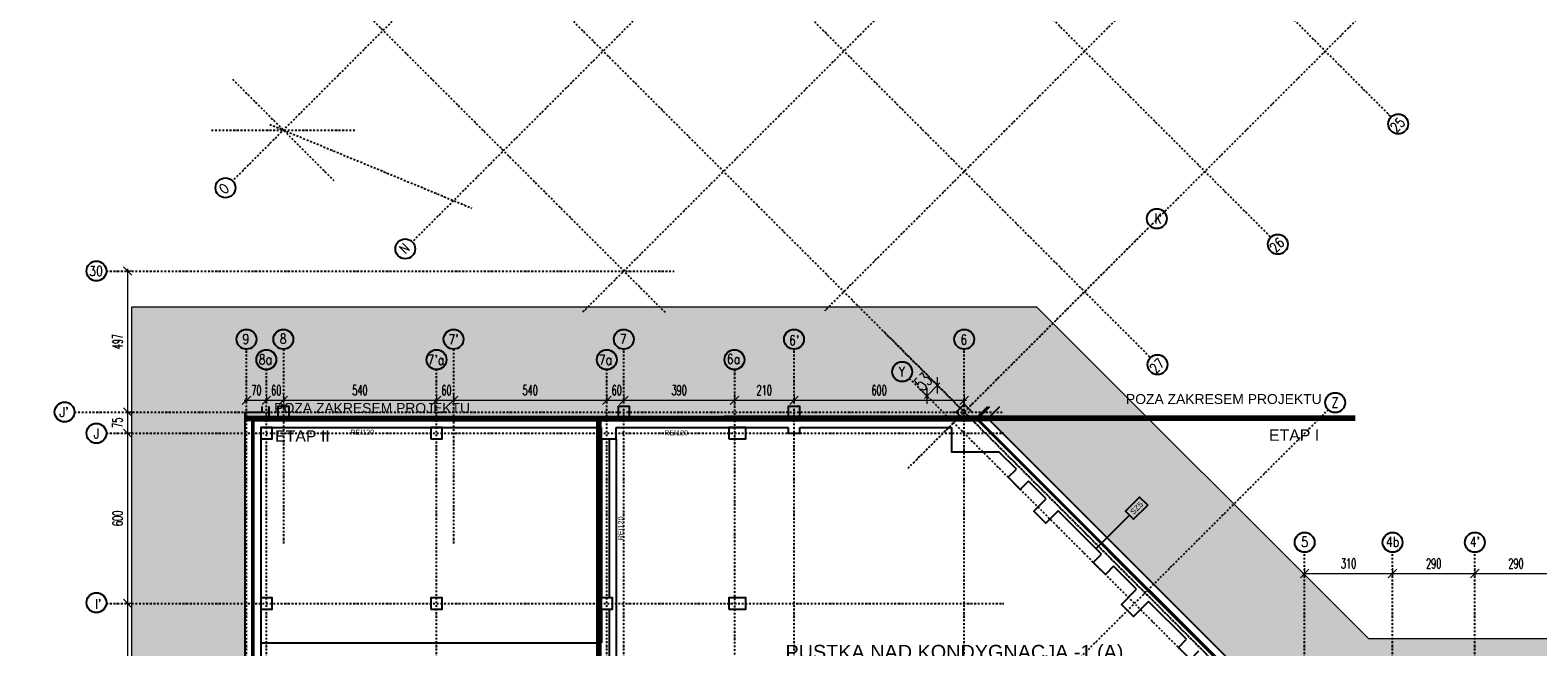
# Model space of a CAD drawing. Header units: centimetres. Extents: x -10729 to 144862, y -4437 to 43656.
# Tile 143 of 148: x 4167 to 9482, y 13957 to 16132. Entities that reach past the tile are written whole.
import ezdxf
from ezdxf.enums import TextEntityAlignment as Align

# ---------------------------------------------------------------- set-up
doc = ezdxf.new("R2010")
doc.units = ezdxf.units.CM
doc.header["$LTSCALE"] = 0.1
doc.header["$PDMODE"] = 35
doc.header["$PDSIZE"] = 0.1
doc.linetypes.add('Kondygnacja  -0_5$0$DIVIDE', pattern=[31.75, 12.7, -6.35, 0, -6.35, 0, -6.35])
doc.linetypes.add('Osie rzutów$0$DASHDOT2', pattern=[12.7, 6.35, -3.175, 0, -3.175])
doc.layers.get('0').update_dxf_attribs({"color": 8})
doc.layers.get('DEFPOINTS').update_dxf_attribs({"color": 8})
for name, color, linetype in [('Kondygnacja  -0_5$0$ARCH_ETAPOWANIE', 8, 'Kondygnacja  -0_5$0$DIVIDE'), ('Kondygnacja  -0_5$0$ARCH_GRUNT', 8, 'Continuous'), ('Kondygnacja  -0_5$0$ARCH_INFO_ODPORNOŚĆ OGNIOWA', 8, 'Continuous'), ('Kondygnacja  -0_5$0$ARCH_INFO_OPISY_PRZEGRODY_IST', 8, 'Continuous'), ('Kondygnacja  -0_5$0$ARCH_MUROWANE_IST', 8, 'Continuous'), ('Kondygnacja  -0_5$0$ARCH_ŻELBET_IST', 8, 'Continuous'), ('Osie rzutów$0$ARCH_INFO_OSIE_IST', 8, 'Osie rzutów$0$DASHDOT2'), ('Osie rzutów$0$ARCH_INFO_OSIE_OPISY_IST', 8, 'Continuous'), ('Pomieszczenia -05$0$ARCH_INFO_OPISY', 8, 'Continuous')]:
    doc.layers.add(name, color=color, linetype=linetype)
doc.layers.add('Kondygnacja  -0_5$0$RYSUNKOWE_NIEDRUK', color=8, linetype='Continuous', lineweight=9, plot=False)
doc.layers.add('Osie rzutów$0$ARCH_INFO_WYMIARY', color=8, linetype='Continuous', lineweight=9)
doc.styles.add('Kondygnacja  -0_5$0$Arial', font='ARIAL.TTF')
doc.styles.add('Osie rzutów$0$ROMANS-250-CM', font='romans.shx', dxfattribs={"width": 0.8, "height": 50})
doc.styles.add('Osie rzutów$0$wymiary_cuprum', font='Romans.shx', dxfattribs={"width": 0.6})
doc.styles.add('Pomieszczenia -05$0$Arial', font='ARIAL.TTF')
doc.dimstyles.new('Osie rzutów$0$ARCH_ CT', dxfattribs={"dimtxt": 20, "dimasz": 20, "dimexe": 12, "dimexo": 20, "dimgap": 5, "dimtad": 1, "dimdec": 1, "dimrnd": 0.5, "dimzin": 9, "dimdsep": 46, "dimtxsty": 'Osie rzutów$0$wymiary_cuprum', "dimblk": 'Osie rzutów$0$_Oblique', "dimcen": 8, "dimdle": 12, "dimclrd": 256, "dimclre": 256, "dimclrt": 55, "dimadec": 1, "dimazin": 0, "dimtfac": 1, "dimtdec": 1, "dimtmove": 1, "dimatfit": 2, "dimldrblk": 'Osie rzutów$0$_Dot', "dimfxl": 0, "dimtolj": 1, "dimtzin": 0, "dimlwd": -1, "dimlwe": -1, "dimarcsym": 0})

# ---------------------------------------------------------------- blocks, each defined once
blk = doc.blocks.new('Osie rzutów$0$_Oblique')
at = {"color": 0, "linetype": 'ByBlock', "lineweight": -2}
blk.add_line((-0.5, -0.5), (0.5, 0.5), dxfattribs=at)
blk = doc.blocks.new('*D531')
at = {"layer": 'DEFPOINTS', "color": 0}
for p in [(9260, 14249.3), (9550, 14249.3), (9550, 14215.4)]:
    blk.add_point(p, dxfattribs=at)
at = {"layer": 'Osie rzutów$0$ARCH_INFO_WYMIARY'}
for p, q in [((9252, 14215.4), (9558, 14215.4)), ((9260, 14234.3), (9260, 14207.4)), ((9550, 14234.3), (9550, 14207.4))]:
    blk.add_line(p, q, dxfattribs=at)
at = {"layer": 'Osie rzutów$0$ARCH_INFO_WYMIARY', "xscale": 30, "yscale": 30, "zscale": 30, "rotation": 180}
blk.add_blockref('Osie rzutów$0$_Oblique', (9260, 14215.4), dxfattribs=at)
at = {"layer": 'Osie rzutów$0$ARCH_INFO_WYMIARY', "xscale": 30, "yscale": 30, "zscale": 30}
blk.add_blockref('Osie rzutów$0$_Oblique', (9550, 14215.4), dxfattribs=at)
at = {"layer": 'Osie rzutów$0$ARCH_INFO_WYMIARY', "color": 55, "insert": (9405, 14250.9), "char_height": 35, "attachment_point": 5, "style": 'Osie rzutów$0$wymiary_cuprum'}
blk.add_mtext('\\A1;290', dxfattribs=at)
blk = doc.blocks.new('Osie rzutów$0$_Dot')
at = {"color": 0, "linetype": 'ByBlock', "lineweight": -2}
blk.add_line((-0.5, 0), (-1, 0), dxfattribs=at)
at = {"color": 0, "linetype": 'ByBlock', "const_width": 0.5}
blk.add_lwpolyline([(-0.25, 0, 1), (0.25, 0, 1)], format="xyb", close=True, dxfattribs=at)
blk = doc.blocks.new('*D533')
at = {"layer": 'DEFPOINTS', "color": 0}
for p in [(8970, 14249.3), (9260, 14249.3), (9260, 14215.4)]:
    blk.add_point(p, dxfattribs=at)
at = {"layer": 'Osie rzutów$0$ARCH_INFO_WYMIARY'}
for p, q in [((8962, 14215.4), (9268, 14215.4)), ((8970, 14234.3), (8970, 14207.4)), ((9260, 14234.3), (9260, 14207.4))]:
    blk.add_line(p, q, dxfattribs=at)
at = {"layer": 'Osie rzutów$0$ARCH_INFO_WYMIARY', "xscale": 30, "yscale": 30, "zscale": 30, "rotation": 180}
blk.add_blockref('Osie rzutów$0$_Oblique', (8970, 14215.4), dxfattribs=at)
at = {"layer": 'Osie rzutów$0$ARCH_INFO_WYMIARY', "xscale": 30, "yscale": 30, "zscale": 30}
blk.add_blockref('Osie rzutów$0$_Oblique', (9260, 14215.4), dxfattribs=at)
at = {"layer": 'Osie rzutów$0$ARCH_INFO_WYMIARY', "color": 55, "insert": (9115, 14250.9), "char_height": 35, "attachment_point": 5, "style": 'Osie rzutów$0$wymiary_cuprum'}
blk.add_mtext('\\A1;290', dxfattribs=at)
blk = doc.blocks.new('*D534')
at = {"layer": 'DEFPOINTS', "color": 0}
for p in [(8660, 14249.3), (8970, 14249.3), (8970, 14215.4)]:
    blk.add_point(p, dxfattribs=at)
at = {"layer": 'Osie rzutów$0$ARCH_INFO_WYMIARY'}
for p, q in [((8652, 14215.4), (8978, 14215.4)), ((8660, 14234.3), (8660, 14207.4)), ((8970, 14234.3), (8970, 14207.4))]:
    blk.add_line(p, q, dxfattribs=at)
at = {"layer": 'Osie rzutów$0$ARCH_INFO_WYMIARY', "xscale": 30, "yscale": 30, "zscale": 30, "rotation": 180}
blk.add_blockref('Osie rzutów$0$_Oblique', (8660, 14215.4), dxfattribs=at)
at = {"layer": 'Osie rzutów$0$ARCH_INFO_WYMIARY', "xscale": 30, "yscale": 30, "zscale": 30}
blk.add_blockref('Osie rzutów$0$_Oblique', (8970, 14215.4), dxfattribs=at)
at = {"layer": 'Osie rzutów$0$ARCH_INFO_WYMIARY', "color": 55, "insert": (8815, 14250.9), "char_height": 35, "attachment_point": 5, "style": 'Osie rzutów$0$wymiary_cuprum'}
blk.add_mtext('\\A1;310', dxfattribs=at)
blk = doc.blocks.new('*D565')
at = {"layer": 'DEFPOINTS', "color": 0}
for p in [(4545, 15282.1), (4511, 14785), (4545, 14785)]:
    blk.add_point(p, dxfattribs=at)
at = {"layer": 'Osie rzutów$0$ARCH_INFO_WYMIARY'}
for p, q in [((4530, 15282.1), (4503, 15282.1)), ((4511, 15290.1), (4511, 14777)), ((4530, 14785), (4503, 14785))]:
    blk.add_line(p, q, dxfattribs=at)
at = {"layer": 'Osie rzutów$0$ARCH_INFO_WYMIARY', "xscale": 30, "yscale": 30, "zscale": 30}
for p, rotation in [((4511, 15282.1), 90), ((4511, 14785), 270)]:
    blk.add_blockref('Osie rzutów$0$_Oblique', p, dxfattribs=dict(at, rotation=rotation))
at = {"layer": 'Osie rzutów$0$ARCH_INFO_WYMIARY', "color": 55, "insert": (4475.5, 15033.5), "char_height": 35, "attachment_point": 5, "rotation": 90, "style": 'Osie rzutów$0$wymiary_cuprum'}
blk.add_mtext('\\A1;497', dxfattribs=at)
blk = doc.blocks.new('*D566')
at = {"layer": 'DEFPOINTS', "color": 0}
for p in [(4545, 14710), (4511, 14110), (4545, 14110)]:
    blk.add_point(p, dxfattribs=at)
at = {"layer": 'Osie rzutów$0$ARCH_INFO_WYMIARY'}
for p, q in [((4530, 14710), (4503, 14710)), ((4511, 14718), (4511, 14102)), ((4530, 14110), (4503, 14110))]:
    blk.add_line(p, q, dxfattribs=at)
at = {"layer": 'Osie rzutów$0$ARCH_INFO_WYMIARY', "xscale": 30, "yscale": 30, "zscale": 30}
for p, rotation in [((4511, 14710), 90), ((4511, 14110), 270)]:
    blk.add_blockref('Osie rzutów$0$_Oblique', p, dxfattribs=dict(at, rotation=rotation))
at = {"layer": 'Osie rzutów$0$ARCH_INFO_WYMIARY', "color": 55, "insert": (4475.5, 14410), "char_height": 35, "attachment_point": 5, "rotation": 90, "style": 'Osie rzutów$0$wymiary_cuprum'}
blk.add_mtext('\\A1;600', dxfattribs=at)
blk = doc.blocks.new('*D567')
at = {"layer": 'DEFPOINTS', "color": 0}
for p in [(4545, 14785), (4511, 14710), (4545, 14710)]:
    blk.add_point(p, dxfattribs=at)
at = {"layer": 'Osie rzutów$0$ARCH_INFO_WYMIARY'}
for p, q in [((4530, 14785), (4503, 14785)), ((4511, 14793), (4511, 14702)), ((4530, 14710), (4503, 14710))]:
    blk.add_line(p, q, dxfattribs=at)
at = {"layer": 'Osie rzutów$0$ARCH_INFO_WYMIARY', "xscale": 30, "yscale": 30, "zscale": 30}
for p, rotation in [((4511, 14785), 90), ((4511, 14710), 270)]:
    blk.add_blockref('Osie rzutów$0$_Oblique', p, dxfattribs=dict(at, rotation=rotation))
at = {"layer": 'Osie rzutów$0$ARCH_INFO_WYMIARY', "color": 55, "insert": (4475.5, 14747.5), "char_height": 35, "attachment_point": 5, "rotation": 90, "style": 'Osie rzutów$0$wymiary_cuprum'}
blk.add_mtext('\\A1;75', dxfattribs=at)
blk = doc.blocks.new('*D568')
at = {"layer": 'DEFPOINTS', "color": 0}
for p in [(4545, 14110), (4511, 13510), (4545, 13510)]:
    blk.add_point(p, dxfattribs=at)
at = {"layer": 'Osie rzutów$0$ARCH_INFO_WYMIARY'}
for p, q in [((4530, 14110), (4503, 14110)), ((4511, 14118), (4511, 13502)), ((4530, 13510), (4503, 13510))]:
    blk.add_line(p, q, dxfattribs=at)
at = {"layer": 'Osie rzutów$0$ARCH_INFO_WYMIARY', "xscale": 30, "yscale": 30, "zscale": 30}
for p, rotation in [((4511, 14110), 90), ((4511, 13510), 270)]:
    blk.add_blockref('Osie rzutów$0$_Oblique', p, dxfattribs=dict(at, rotation=rotation))
at = {"layer": 'Osie rzutów$0$ARCH_INFO_WYMIARY', "color": 55, "insert": (4475.5, 13810), "char_height": 35, "attachment_point": 5, "rotation": 90, "style": 'Osie rzutów$0$wymiary_cuprum'}
blk.add_mtext('\\A1;600', dxfattribs=at)
blk = doc.blocks.new('*D604')
at = {"layer": 'DEFPOINTS', "color": 0}
for p in [(4930, 14860.3), (5000, 14864.5), (5000, 14826.4)]:
    blk.add_point(p, dxfattribs=at)
at = {"layer": 'Osie rzutów$0$ARCH_INFO_WYMIARY'}
for p, q in [((4930, 14845.3), (4930, 14818.4)), ((5000, 14849.5), (5000, 14818.4)), ((4922, 14826.4), (5008, 14826.4))]:
    blk.add_line(p, q, dxfattribs=at)
at = {"layer": 'Osie rzutów$0$ARCH_INFO_WYMIARY', "xscale": 30, "yscale": 30, "zscale": 30, "rotation": 180}
blk.add_blockref('Osie rzutów$0$_Oblique', (4930, 14826.4), dxfattribs=at)
at = {"layer": 'Osie rzutów$0$ARCH_INFO_WYMIARY', "xscale": 30, "yscale": 30, "zscale": 30}
blk.add_blockref('Osie rzutów$0$_Oblique', (5000, 14826.4), dxfattribs=at)
at = {"layer": 'Osie rzutów$0$ARCH_INFO_WYMIARY', "color": 55, "insert": (4965, 14861.9), "char_height": 35, "attachment_point": 5, "style": 'Osie rzutów$0$wymiary_cuprum'}
blk.add_mtext('\\A1;70', dxfattribs=at)
blk = doc.blocks.new('*D605')
at = {"layer": 'DEFPOINTS', "color": 0}
for p in [(5000, 14860.3), (5060, 14864.5), (5060, 14826.4)]:
    blk.add_point(p, dxfattribs=at)
at = {"layer": 'Osie rzutów$0$ARCH_INFO_WYMIARY'}
for p, q in [((5000, 14845.3), (5000, 14818.4)), ((5060, 14849.5), (5060, 14818.4)), ((4992, 14826.4), (5068, 14826.4))]:
    blk.add_line(p, q, dxfattribs=at)
at = {"layer": 'Osie rzutów$0$ARCH_INFO_WYMIARY', "xscale": 30, "yscale": 30, "zscale": 30, "rotation": 180}
blk.add_blockref('Osie rzutów$0$_Oblique', (5000, 14826.4), dxfattribs=at)
at = {"layer": 'Osie rzutów$0$ARCH_INFO_WYMIARY', "xscale": 30, "yscale": 30, "zscale": 30}
blk.add_blockref('Osie rzutów$0$_Oblique', (5060, 14826.4), dxfattribs=at)
at = {"layer": 'Osie rzutów$0$ARCH_INFO_WYMIARY', "color": 55, "insert": (5035, 14861.9), "char_height": 35, "attachment_point": 5, "style": 'Osie rzutów$0$wymiary_cuprum'}
blk.add_mtext('\\A1;60', dxfattribs=at)
blk = doc.blocks.new('*D606')
at = {"layer": 'DEFPOINTS', "color": 0}
for p in [(5060, 14860.3), (5600, 14864.5), (5600, 14826.4)]:
    blk.add_point(p, dxfattribs=at)
at = {"layer": 'Osie rzutów$0$ARCH_INFO_WYMIARY'}
for p, q in [((5060, 14845.3), (5060, 14818.4)), ((5600, 14849.5), (5600, 14818.4)), ((5052, 14826.4), (5608, 14826.4))]:
    blk.add_line(p, q, dxfattribs=at)
at = {"layer": 'Osie rzutów$0$ARCH_INFO_WYMIARY', "xscale": 30, "yscale": 30, "zscale": 30, "rotation": 180}
blk.add_blockref('Osie rzutów$0$_Oblique', (5060, 14826.4), dxfattribs=at)
at = {"layer": 'Osie rzutów$0$ARCH_INFO_WYMIARY', "xscale": 30, "yscale": 30, "zscale": 30}
blk.add_blockref('Osie rzutów$0$_Oblique', (5600, 14826.4), dxfattribs=at)
at = {"layer": 'Osie rzutów$0$ARCH_INFO_WYMIARY', "color": 55, "insert": (5330, 14861.9), "char_height": 35, "attachment_point": 5, "style": 'Osie rzutów$0$wymiary_cuprum'}
blk.add_mtext('\\A1;540', dxfattribs=at)
blk = doc.blocks.new('*D607')
at = {"layer": 'DEFPOINTS', "color": 0}
for p in [(5600, 14860.3), (5660, 14864.5), (5660, 14826.4)]:
    blk.add_point(p, dxfattribs=at)
at = {"layer": 'Osie rzutów$0$ARCH_INFO_WYMIARY'}
for p, q in [((5600, 14845.3), (5600, 14818.4)), ((5660, 14849.5), (5660, 14818.4)), ((5592, 14826.4), (5668, 14826.4))]:
    blk.add_line(p, q, dxfattribs=at)
at = {"layer": 'Osie rzutów$0$ARCH_INFO_WYMIARY', "xscale": 30, "yscale": 30, "zscale": 30, "rotation": 180}
blk.add_blockref('Osie rzutów$0$_Oblique', (5600, 14826.4), dxfattribs=at)
at = {"layer": 'Osie rzutów$0$ARCH_INFO_WYMIARY', "xscale": 30, "yscale": 30, "zscale": 30}
blk.add_blockref('Osie rzutów$0$_Oblique', (5660, 14826.4), dxfattribs=at)
at = {"layer": 'Osie rzutów$0$ARCH_INFO_WYMIARY', "color": 55, "insert": (5635, 14861.9), "char_height": 35, "attachment_point": 5, "style": 'Osie rzutów$0$wymiary_cuprum'}
blk.add_mtext('\\A1;60', dxfattribs=at)
blk = doc.blocks.new('*D608')
at = {"layer": 'DEFPOINTS', "color": 0}
for p in [(5660, 14860.3), (6200, 14864.5), (6200, 14826.4)]:
    blk.add_point(p, dxfattribs=at)
at = {"layer": 'Osie rzutów$0$ARCH_INFO_WYMIARY'}
for p, q in [((5660, 14845.3), (5660, 14818.4)), ((6200, 14849.5), (6200, 14818.4)), ((5652, 14826.4), (6208, 14826.4))]:
    blk.add_line(p, q, dxfattribs=at)
at = {"layer": 'Osie rzutów$0$ARCH_INFO_WYMIARY', "xscale": 30, "yscale": 30, "zscale": 30, "rotation": 180}
blk.add_blockref('Osie rzutów$0$_Oblique', (5660, 14826.4), dxfattribs=at)
at = {"layer": 'Osie rzutów$0$ARCH_INFO_WYMIARY', "xscale": 30, "yscale": 30, "zscale": 30}
blk.add_blockref('Osie rzutów$0$_Oblique', (6200, 14826.4), dxfattribs=at)
at = {"layer": 'Osie rzutów$0$ARCH_INFO_WYMIARY', "color": 55, "insert": (5930, 14861.9), "char_height": 35, "attachment_point": 5, "style": 'Osie rzutów$0$wymiary_cuprum'}
blk.add_mtext('\\A1;540', dxfattribs=at)
blk = doc.blocks.new('*D609')
at = {"layer": 'DEFPOINTS', "color": 0}
for p in [(6200, 14860.3), (6260, 14864.5), (6260, 14826.4)]:
    blk.add_point(p, dxfattribs=at)
at = {"layer": 'Osie rzutów$0$ARCH_INFO_WYMIARY'}
for p, q in [((6200, 14845.3), (6200, 14818.4)), ((6260, 14849.5), (6260, 14818.4)), ((6192, 14826.4), (6268, 14826.4))]:
    blk.add_line(p, q, dxfattribs=at)
at = {"layer": 'Osie rzutów$0$ARCH_INFO_WYMIARY', "xscale": 30, "yscale": 30, "zscale": 30, "rotation": 180}
blk.add_blockref('Osie rzutów$0$_Oblique', (6200, 14826.4), dxfattribs=at)
at = {"layer": 'Osie rzutów$0$ARCH_INFO_WYMIARY', "xscale": 30, "yscale": 30, "zscale": 30}
blk.add_blockref('Osie rzutów$0$_Oblique', (6260, 14826.4), dxfattribs=at)
at = {"layer": 'Osie rzutów$0$ARCH_INFO_WYMIARY', "color": 55, "insert": (6235, 14861.9), "char_height": 35, "attachment_point": 5, "style": 'Osie rzutów$0$wymiary_cuprum'}
blk.add_mtext('\\A1;60', dxfattribs=at)
blk = doc.blocks.new('*D610')
at = {"layer": 'DEFPOINTS', "color": 0}
for p in [(6260, 14860.3), (6650, 14864.5), (6650, 14826.4)]:
    blk.add_point(p, dxfattribs=at)
at = {"layer": 'Osie rzutów$0$ARCH_INFO_WYMIARY'}
for p, q in [((6260, 14845.3), (6260, 14818.4)), ((6650, 14849.5), (6650, 14818.4)), ((6252, 14826.4), (6658, 14826.4))]:
    blk.add_line(p, q, dxfattribs=at)
at = {"layer": 'Osie rzutów$0$ARCH_INFO_WYMIARY', "xscale": 30, "yscale": 30, "zscale": 30, "rotation": 180}
blk.add_blockref('Osie rzutów$0$_Oblique', (6260, 14826.4), dxfattribs=at)
at = {"layer": 'Osie rzutów$0$ARCH_INFO_WYMIARY', "xscale": 30, "yscale": 30, "zscale": 30}
blk.add_blockref('Osie rzutów$0$_Oblique', (6650, 14826.4), dxfattribs=at)
at = {"layer": 'Osie rzutów$0$ARCH_INFO_WYMIARY', "color": 55, "insert": (6455, 14861.9), "char_height": 35, "attachment_point": 5, "style": 'Osie rzutów$0$wymiary_cuprum'}
blk.add_mtext('\\A1;390', dxfattribs=at)
blk = doc.blocks.new('*D611')
at = {"layer": 'DEFPOINTS', "color": 0}
for p in [(6650, 14860.3), (6860, 14864.5), (6860, 14826.4)]:
    blk.add_point(p, dxfattribs=at)
at = {"layer": 'Osie rzutów$0$ARCH_INFO_WYMIARY'}
for p, q in [((6650, 14845.3), (6650, 14818.4)), ((6860, 14849.5), (6860, 14818.4)), ((6642, 14826.4), (6868, 14826.4))]:
    blk.add_line(p, q, dxfattribs=at)
at = {"layer": 'Osie rzutów$0$ARCH_INFO_WYMIARY', "xscale": 30, "yscale": 30, "zscale": 30, "rotation": 180}
blk.add_blockref('Osie rzutów$0$_Oblique', (6650, 14826.4), dxfattribs=at)
at = {"layer": 'Osie rzutów$0$ARCH_INFO_WYMIARY', "xscale": 30, "yscale": 30, "zscale": 30}
blk.add_blockref('Osie rzutów$0$_Oblique', (6860, 14826.4), dxfattribs=at)
at = {"layer": 'Osie rzutów$0$ARCH_INFO_WYMIARY', "color": 55, "insert": (6755, 14861.9), "char_height": 35, "attachment_point": 5, "style": 'Osie rzutów$0$wymiary_cuprum'}
blk.add_mtext('\\A1;210', dxfattribs=at)
blk = doc.blocks.new('*D612')
at = {"layer": 'DEFPOINTS', "color": 0}
for p in [(6860, 14860.3), (7460, 14864.5), (7460, 14826.4)]:
    blk.add_point(p, dxfattribs=at)
at = {"layer": 'Osie rzutów$0$ARCH_INFO_WYMIARY'}
for p, q in [((6860, 14845.3), (6860, 14818.4)), ((7460, 14849.5), (7460, 14818.4)), ((6852, 14826.4), (7468, 14826.4))]:
    blk.add_line(p, q, dxfattribs=at)
at = {"layer": 'Osie rzutów$0$ARCH_INFO_WYMIARY', "xscale": 30, "yscale": 30, "zscale": 30, "rotation": 180}
blk.add_blockref('Osie rzutów$0$_Oblique', (6860, 14826.4), dxfattribs=at)
at = {"layer": 'Osie rzutów$0$ARCH_INFO_WYMIARY', "xscale": 30, "yscale": 30, "zscale": 30}
blk.add_blockref('Osie rzutów$0$_Oblique', (7460, 14826.4), dxfattribs=at)
at = {"layer": 'Osie rzutów$0$ARCH_INFO_WYMIARY', "color": 55, "insert": (7160, 14861.9), "char_height": 35, "attachment_point": 5, "style": 'Osie rzutów$0$wymiary_cuprum'}
blk.add_mtext('\\A1;600', dxfattribs=at)
blk = doc.blocks.new('*D613')
at = {"layer": 'DEFPOINTS', "color": 0}
for p in [(7332.3, 14912.7), (7294.8, 14875.3), (7365.8, 14879.2)]:
    blk.add_point(p, dxfattribs=at)
at = {"layer": 'Osie rzutów$0$ARCH_INFO_WYMIARY'}
for p, q in [((7319.8, 14833.3), (7374.2, 14887.7)), ((7346.4, 14898.6), (7374.2, 14870.8)), ((7308.9, 14861.1), (7336.8, 14833.3))]:
    blk.add_line(p, q, dxfattribs=at)
at = {"layer": 'Osie rzutów$0$ARCH_INFO_WYMIARY', "xscale": 40, "yscale": 40, "zscale": 40}
for p, rotation in [((7365.8, 14879.2), 45.00000000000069), ((7328.3, 14841.8), 225.0000000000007)]:
    blk.add_blockref('Osie rzutów$0$_Oblique', p, dxfattribs=dict(at, rotation=rotation))
at = {"layer": 'Osie rzutów$0$ARCH_INFO_WYMIARY', "color": 55, "insert": (7315.2, 14892.3), "char_height": 50, "attachment_point": 5, "rotation": 45, "style": 'Osie rzutów$0$wymiary_cuprum'}
blk.add_mtext('\\A1;53', dxfattribs=at)
blk = doc.blocks.new('Pomieszczenia -05_1')
at = {"layer": 'Pomieszczenia -05$0$ARCH_INFO_OPISY', "insert": (7425.5, 13931.5), "char_height": 50, "width": 1987.336, "attachment_point": 5, "style": 'Pomieszczenia -05$0$Arial'}
blk.add_mtext('PUSTKA NAD KONDYGNACJĄ -1 (A)', dxfattribs=at)
blk = doc.blocks.new('Osie rzutów')
at = {"layer": 'Osie rzutów$0$ARCH_INFO_OSIE_IST', "ltscale": 10}
for p, q in [((8927.35, 19646.46), (4880.93, 15600.04)), ((9351.62, 19222.2), (5514.46, 15385.04)), ((9775.88, 18797.94), (6114.46, 15136.52)), ((10200.14, 18373.67), (6968.5, 15142.03)), ((6748.9, 18041.69), (8965.1, 15825.48)), ((10624.41, 17949.41), (7283.11, 14608.11)), ((6324.64, 17617.42), (8540.84, 15401.22)), ((5900.37, 17193.16), (8116.57, 14976.95)), ((5476.11, 16768.89), (9015.72, 13229.28)), ((5124.68, 16417.46), (6407.43, 15134.7)), ((4880.85, 15958.42), (5239.15, 15600.12)), ((5012.08, 15799.07), (5723.79, 15504.28)), ((4806.64, 15779.19), (5313.36, 15779.19)), ((8107.33, 15432.33), (7257.87, 14582.87)), ((4436.04, 15282.1), (6437.95, 15282.1)), ((7180.87, 15064.13), (9015.72, 13229.28)), ((4930, 12255), (4930, 15006.6)), ((5060, 15006.6), (5060, 14319.75)), ((5660, 15006.6), (5660, 14319.75)), ((6260.29, 12255), (6260.06, 15006.6)), ((6860, 12255), (6860, 15006.6)), ((7460, 12255), (7460, 15006.6)), ((5000, 12255), (5000, 14934.6)), ((5600, 12255), (5600, 14934.6)), ((6200, 12255), (6200, 14934.6)), ((6650, 14934.6), (6650, 12131.61)), ((7266.73, 14903.31), (9100.55, 13069.49)), ((4323.74, 14785), (7599.14, 14785)), ((8743.12, 14793.12), (7460, 13510)), ((4436.04, 14710), (7599.14, 14710)), ((8660, 12255), (8660, 14290.38)), ((8970, 12255), (8970, 14290.38)), ((9260, 12255), (9260, 14290.38)), ((4436.04, 14110), (7599.14, 14110))]:
    blk.add_line(p, q, dxfattribs=at)
at = {"layer": 'Osie rzutów$0$ARCH_INFO_OSIE_OPISY_IST'}
for centre in [(8989.85, 15800.73), (4855.92, 15575.56), (8138.91, 15467), (5489.71, 15360.29), (8565.59, 15376.47), (4401.04, 15282.1), (4930, 15041.6), (5060, 15041.6), (5660, 15041.6), (6260.01, 15041.6), (6860, 15041.6), (7460, 15041.6), (5000, 14969.6), (5000, 14969.6), (5600, 14969.6), (6200, 14969.6), (6650, 14969.6), (7241.24, 14927.33), (8141.32, 14952.2), (8767.56, 14818.17), (4288.74, 14785), (4401.04, 14710), (8660, 14325.38), (8970, 14325.38), (9260, 14325.38), (4400.97, 14112.77)]:
    blk.add_circle(centre, 35, dxfattribs=at)
at = {"layer": 'Osie rzutów$0$ARCH_INFO_OSIE_OPISY_IST', "style": 'Osie rzutów$0$ROMANS-250-CM', "width": 0.8}
for s, p in [('25', (8982.85, 15768.39)), ('O', (4853.78, 15550.94)), ('N', (5489.35, 15340.19)), ('26', (8557.92, 15344.48)), ('27', (8134.89, 14918.76))]:
    blk.add_text(s, height=35, rotation=45, dxfattribs=at).set_placement(p)
for s, p in [('K', (8142.69, 15467.69)), ('8', (5059.2, 15043.78)), ("7'", (5660, 15041.18)), ('7', (6258.01, 15042.65)), ("6'", (6860.47, 15037.92)), ('6', (7458.5, 15040.11)), ('Y', (7240.48, 14927.3)), ('Z', (8766.96, 14818.88)), ("J'", (4286.81, 14785)), ('J', (4400.88, 14709.09)), ('5', (8660, 14327.09)), ('4b', (8970, 14327.58)), ("4'", (9260, 14327.58)), ("I'", (4407.56, 14108.14))]:
    blk.add_text(s, height=35, dxfattribs=at).set_placement(p, align=Align.MIDDLE_CENTER)
for s, p in [('30', (4375.59, 15264.79)), ('9', (4915.4, 15024.54)), ('8a', (4973.45, 14952.92)), ("7'a", (5568.14, 14951.32)), ('6a', (6623.4, 14954.5)), ('7a', (6171.9, 14951.86))]:
    blk.add_text(s, height=35, dxfattribs=at).set_placement(p)
at = {"layer": 'Osie rzutów$0$ARCH_INFO_WYMIARY'}
for base, p1, p2, picture, middle in [((4511.04, 14785), (4544.98, 15282.1), (4544.98, 14785), '*D565', (4475.54, 15033.55)), ((4511.04, 14110), (4544.98, 14710), (4544.98, 14110), '*D566', (4475.54, 14410)), ((4511.04, 13510), (4544.98, 14110), (4544.98, 13510), '*D568', (4475.54, 13810))]:
    dim = blk.add_linear_dim(base=base, p1=p1, p2=p2, angle=270, dimstyle='Osie rzutów$0$ARCH_ CT', override={"dimtxt": 35, "dimasz": 30, "dimexe": 8, "dimexo": 15, "dimgap": 18, "dimdle": 8}, dxfattribs=at)
    dim.commit()
    dim.dimension.update_dxf_attribs({"geometry": picture, "text_midpoint": middle})
for base, p1, p2, angle, override, picture, middle, dimtype in [((7365.75, 14879.25), (7294.79, 14875.26), (7332.27, 14912.73), 45, {"dimtxt": 50, "dimasz": 40, "dimgap": 20}, '*D613', (7347.01, 14860.51), 161), ((4511.04, 14710), (4544.98, 14785), (4544.98, 14710), 270, {"dimtxt": 35, "dimasz": 30, "dimexe": 8, "dimexo": 15, "dimgap": 18, "dimdle": 8}, '*D567', (4511.04, 14747.5), 160)]:
    dim = blk.add_linear_dim(base=base, p1=p1, p2=p2, angle=angle, dimstyle='Osie rzutów$0$ARCH_ CT', override=override, dxfattribs=at)
    dim.commit()
    dim.dimension.update_dxf_attribs({"geometry": picture, "text_midpoint": middle, "dimtype": dimtype})
for base, p1, p2, picture, middle in [((5000, 14826.36), (4930, 14860.29), (5000, 14864.45), '*D604', (4965, 14826.36)), ((5060, 14826.36), (5000, 14860.29), (5060, 14864.45), '*D605', (5035, 14826.36)), ((5600, 14826.36), (5060, 14860.29), (5600, 14864.45), '*D606', (5330, 14826.36)), ((5660, 14826.36), (5600, 14860.29), (5660, 14864.45), '*D607', (5635, 14826.36)), ((6200, 14826.36), (5660, 14860.29), (6200, 14864.45), '*D608', (5930, 14826.36)), ((6260, 14826.36), (6200, 14860.29), (6260, 14864.45), '*D609', (6235, 14826.36)), ((6650, 14826.41), (6260.02, 14860.34), (6650, 14864.51), '*D610', (6455.01, 14826.41)), ((6860, 14826.36), (6650, 14860.29), (6860, 14864.45), '*D611', (6755, 14826.36)), ((7460, 14826.36), (6860, 14860.29), (7460, 14864.45), '*D612', (7160, 14826.36))]:
    dim = blk.add_linear_dim(base=base, p1=p1, p2=p2, dimstyle='Osie rzutów$0$ARCH_ CT', override={"dimtxt": 35, "dimasz": 30, "dimexe": 8, "dimexo": 15, "dimgap": 18, "dimdle": 8}, dxfattribs=at)
    dim.commit()
    dim.dimension.update_dxf_attribs({"geometry": picture, "text_midpoint": middle, "dimtype": 160})
for base, p1, p2, picture, middle in [((8970, 14215.38), (8660, 14249.32), (8970, 14249.32), '*D534', (8815, 14250.88)), ((9260, 14215.38), (8970, 14249.32), (9260, 14249.32), '*D533', (9115, 14250.88)), ((9550, 14215.38), (9260, 14249.32), (9550, 14249.32), '*D531', (9405, 14250.88))]:
    dim = blk.add_linear_dim(base=base, p1=p1, p2=p2, dimstyle='Osie rzutów$0$ARCH_ CT', override={"dimtxt": 35, "dimasz": 30, "dimexe": 8, "dimexo": 15, "dimgap": 18, "dimdle": 8}, dxfattribs=at)
    dim.commit()
    dim.dimension.update_dxf_attribs({"geometry": picture, "text_midpoint": middle})

msp = doc.modelspace()

# ---------------------------------------------------------------- hatches: boundary and pattern name
at = {"layer": 'Kondygnacja  -0_5$0$ARCH_GRUNT', "linetype": 'Continuous', "lineweight": 5}
h = msp.add_hatch(dxfattribs=at)
h.set_pattern_fill('EARTH', color=256, scale=15, angle=45, style=0)
h.paths.add_polyline_path([(1133.967, 11046.454), (2362.513, 12275), (4925, 12275), (4925, 14755), (7550.104, 14755), (8720.104, 13585), (9935, 13585), (9935, 12742), (10195, 12742), (10195, 12464.645), (10065.178, 12334.822), (10020.355, 12290), (11107.426, 12290), (13507.426, 9890), (14135, 9890), (14135, 8825), (14045, 8825), (14045, 8794.645), (13865.355, 8615), (13550, 8615), (13550, 8506), (14915, 8507.069), (14915, 8955.706), (14915, 9408.893), (14535, 9611.265), (14535, 10290), (13673.112, 10290), (11273.112, 12690), (10595, 12690), (10595, 13102), (10335, 13102), (10335, 13985), (8885.79, 13985), (7715.79, 15155), (4525, 15155), (4525, 12675), (2196.827, 12675), (851.124, 11329.297)])

# ---------------------------------------------------------------- linework, layer by layer
at = {"layer": 'Kondygnacja  -0_5$0$ARCH_ETAPOWANIE', "ltscale": 10, "const_width": 20, "elevation": 300}
msp.add_lwpolyline([(4946, 3931), (4946, 5443), (5613, 5443), (5613, 5586), (5809, 5586), (5815, 12220), (6212, 12220), (6212, 13458.874), (6172, 13458.874), (6171.997, 14762.582), (4925, 14762.019), (4925, 14762.019), (8839.196, 14763.787)], dxfattribs=at)
at = {"layer": 'Kondygnacja  -0_5$0$ARCH_INFO_OPISY_PRZEGRODY_IST'}
msp.add_lwpolyline([(8043.075, 14421.543), (8057.217, 14407.4), (8106.714, 14456.898), (8078.43, 14485.182), (8028.933, 14435.685), (8043.075, 14421.543), (7924.074, 14302.541)], dxfattribs=at)
at = {"layer": 'Kondygnacja  -0_5$0$ARCH_MUROWANE_IST', "ltscale": 4}
for p, q in [((6171, 13971.5), (6171, 14730)), ((6183, 14130), (6183, 14690)), ((6208, 14690), (6208, 14130)), ((6233, 14690), (6233, 13502)), ((6183, 13971.5), (6183, 14090)), ((6208, 14090), (6208, 13530)), ((4980, 13971.5), (6171, 13971.5))]:
    msp.add_line(p, q, dxfattribs=at)
for points in [[(2580, 12250), (4950, 12250), (4950, 14760), (5010, 14760), (5010, 14805)], [(2580, 12275), (4925, 12275), (4925, 14785), (4985, 14785), (4985, 14805)], [(2580, 12250), (4950, 12250), (4950, 14760), (5010, 14760), (5010, 14805)], [(2580, 12275), (4925, 12275), (4925, 14785), (4985, 14785), (4985, 14805)], [(8709.749, 13560), (7512, 14757.749), (7512, 14766.289), (7550.711, 14805)], [(8720.104, 13585), (7543.085, 14762.019), (7586.066, 14805)]]:
    msp.add_lwpolyline(points, dxfattribs=at)
at = {"layer": 'Kondygnacja  -0_5$0$ARCH_ŻELBET_IST', "ltscale": 4}
for p, q in [((4955, 14755), (7507.678, 14755)), ((4955, 14755), (4955, 12245)), ((4980, 14730), (6180, 14730)), ((4980, 14730), (4980, 12295)), ((6233, 14730), (6840, 14730)), ((6880, 14730), (7415, 14730))]:
    msp.add_line(p, q, dxfattribs=at)
at = {"layer": 'Kondygnacja  -0_5$0$ARCH_ŻELBET_IST'}
msp.add_line((7507.678, 14755), (8707.678, 13555), dxfattribs=at)
at = {"layer": 'Kondygnacja  -0_5$0$ARCH_ŻELBET_IST', "ltscale": 4}
for points in [[(5040, 14765), (5080, 14765), (5080, 14805), (5040, 14805)], [(6240, 14765), (6280, 14765), (6280, 14805), (6240, 14805)], [(6840, 14765), (6880, 14765), (6880, 14805), (6840, 14805)], [(4980, 14690), (5020, 14690), (5020, 14730), (4980, 14730)], [(5580, 14690), (5620, 14690), (5620, 14730), (5580, 14730)], [(6630, 14690), (6690, 14690), (6690, 14730), (6630, 14730)], [(4980, 14090), (5020, 14090), (5020, 14130), (4980, 14130)], [(5580, 14090), (5620, 14090), (5620, 14130), (5580, 14130)], [(6180, 14090), (6220, 14090), (6220, 14130), (6180, 14130)], [(6630, 14090), (6690, 14090), (6690, 14130), (6630, 14130)]]:
    msp.add_lwpolyline(points, close=True, dxfattribs=at)
for points in [[(7488.284, 14785), (7488.284, 14785), (7460, 14813.284), (7431.716, 14785), (7459.716, 14757)], [(6180, 14730), (6180, 14690), (6233, 14690), (6233, 14730)], [(6840, 14730), (6840, 14710), (6880, 14710), (6880, 14730)]]:
    msp.add_lwpolyline(points, dxfattribs=at)
at = {"layer": 'Kondygnacja  -0_5$0$ARCH_ŻELBET_IST'}
for points in [[(7459.716, 14757), (7507, 14757), (7507, 14768.36), (7543.64, 14805)], [(7415, 14730), (7415, 14645), (7582.322, 14645)], [(7415, 14730), (7415, 14645), (7582.322, 14645)], [(7643.891, 14583.431), (7582.322, 14645)], [(7643.891, 14583.431), (7582.322, 14645)], [(7686.317, 14541.005), (7657.68, 14512.367), (7615.253, 14554.794), (7643.891, 14583.431)], [(7686.317, 14541.005), (7657.68, 14512.367), (7615.253, 14554.794), (7643.891, 14583.431)], [(7748.543, 14478.78), (7686.317, 14541.005)], [(7748.543, 14478.78), (7686.317, 14541.005)], [(7790.969, 14436.353), (7748.189, 14393.573), (7705.763, 14436), (7748.543, 14478.78)], [(7790.969, 14436.353), (7748.189, 14393.573), (7705.763, 14436), (7748.543, 14478.78)], [(7943.704, 14283.618), (7790.969, 14436.353)], [(7943.704, 14283.618), (7790.969, 14436.353)], [(7986.131, 14241.192), (7957.493, 14212.554), (7915.066, 14254.98), (7943.704, 14283.618)], [(7986.131, 14241.192), (7957.493, 14212.554), (7915.066, 14254.98), (7943.704, 14283.618)], [(8067.448, 14159.874), (7986.131, 14241.192)], [(8067.448, 14159.874), (7986.131, 14241.192)], [(8109.874, 14117.448), (8056.841, 14064.415), (8014.415, 14106.841), (8067.448, 14159.874)], [(8109.874, 14117.448), (8056.841, 14064.415), (8014.415, 14106.841), (8067.448, 14159.874)], [(8243.518, 13983.805), (8109.874, 14117.448)], [(8243.518, 13983.805), (8109.874, 14117.448)], [(8285.944, 13941.378), (8257.306, 13912.741), (8214.88, 13955.167), (8243.518, 13983.805)], [(8285.944, 13941.378), (8257.306, 13912.741), (8214.88, 13955.167), (8243.518, 13983.805)]]:
    msp.add_lwpolyline(points, dxfattribs=at)
at = {"layer": 'Kondygnacja  -0_5$0$RYSUNKOWE_NIEDRUK', "linetype": 'Continuous', "lineweight": 5}
for points in [[(10335, 13102), (10335, 13985), (8885.79, 13985), (7715.79, 15155), (4525, 15155), (4525, 12675)], [(4925, 12275), (4925, 14755), (7550.104, 14755), (8720.104, 13585)]]:
    msp.add_lwpolyline(points, dxfattribs=at)

# ---------------------------------------------------------------- block references
msp.add_blockref('Pomieszczenia -05_1', (0, 0))
at = {"layer": 'Osie rzutów$0$ARCH_INFO_OSIE_OPISY_IST'}
msp.add_blockref('Osie rzutów', (0, 0), dxfattribs=at)

# ---------------------------------------------------------------- texts
at = {"layer": 'Kondygnacja  -0_5$0$ARCH_ETAPOWANIE', "ltscale": 10, "attachment_point": 1, "style": 'Kondygnacja  -0_5$0$Arial'}
for s, insert, char_height, width in [('POZA ZAKRESEM PROJEKTU', (8030.23, 14848.318), 35, 1376.94206), ('POZA ZAKRESEM PROJEKTU', (5028.205, 14816.741), 35, 1376.94206), ('ETAP I', (8534.402, 14723.616), 40, 279.6229), ('ETAP II', (5030.877, 14720.358), 40, 279.6229)]:
    msp.add_mtext(s, dxfattribs=dict(at, insert=insert, char_height=char_height, width=width))
at = {"layer": 'Kondygnacja  -0_5$0$ARCH_INFO_ODPORNOŚĆ OGNIOWA', "char_height": 18, "width": 53.33252, "attachment_point": 5, "style": 'Kondygnacja  -0_5$0$Arial'}
for insert in [(5337.927, 14728.751), (6444.589, 14726.603)]:
    msp.add_mtext('\\PREI120', dxfattribs=dict(at, insert=insert))
at = {"layer": 'Kondygnacja  -0_5$0$ARCH_INFO_ODPORNOŚĆ OGNIOWA', "insert": (6234.392, 14374.781), "char_height": 18, "width": 53.33252, "attachment_point": 5, "rotation": 90, "style": 'Kondygnacja  -0_5$0$Arial'}
msp.add_mtext('\\PREI120', dxfattribs=at)
at = {"layer": 'Kondygnacja  -0_5$0$ARCH_INFO_OPISY_PRZEGRODY_IST', "insert": (8067.824, 14446.291), "char_height": 20, "width": 70, "attachment_point": 5, "rotation": 45, "style": 'Kondygnacja  -0_5$0$Arial'}
msp.add_mtext('SZ5', dxfattribs=at)

doc.saveas('drawing.dxf')
